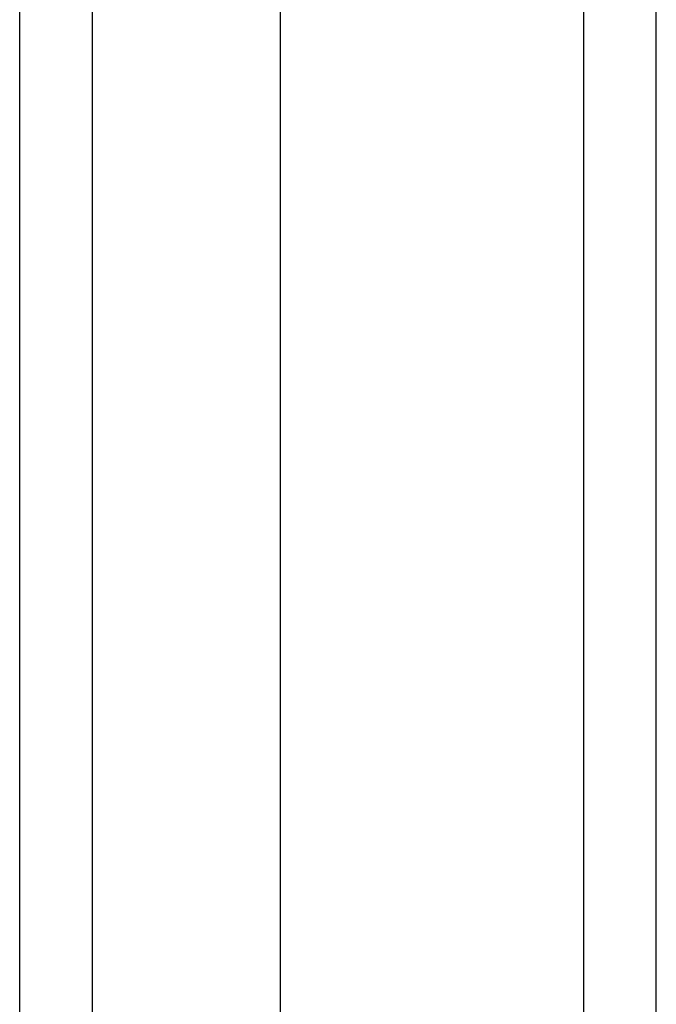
# Model space of a CAD drawing. Header units: inches. Extents: x 24 to 237, y 20 to 145.
# Tile 32 of 107: x 143.651 to 144.517, y 63.922 to 65.262. Entities that reach past the tile are written whole.
import ezdxf

# ---------------------------------------------------------------- set-up
doc = ezdxf.new("R2010")
doc.units = ezdxf.units.IN
doc.header["$MEASUREMENT"] = 0
doc.layers.add('Visible Edges(ANSI)', color=7, linetype='Continuous', lineweight=25)
doc.layers.add('Visible Tangent Edges(ANSI)', color=7, linetype='Continuous', lineweight=25)

msp = doc.modelspace()

# ---------------------------------------------------------------- linework, layer by layer
at = {"layer": 'Visible Edges(ANSI)'}
for p, q in [((144.5167, 62.6821), (144.5167, 98.526)), ((144.0049, 97.8745), (144.0049, 63.2918)), ((143.6505, 97.686), (143.6505, 63.4803))]:
    msp.add_line(p, q, dxfattribs=at)
at = {"layer": 'Visible Tangent Edges(ANSI)'}
for p, q in [((144.4177, 98.526), (144.4177, 62.6821)), ((143.7495, 63.3503), (143.7495, 97.816))]:
    msp.add_line(p, q, dxfattribs=at)

doc.saveas('drawing.dxf')
